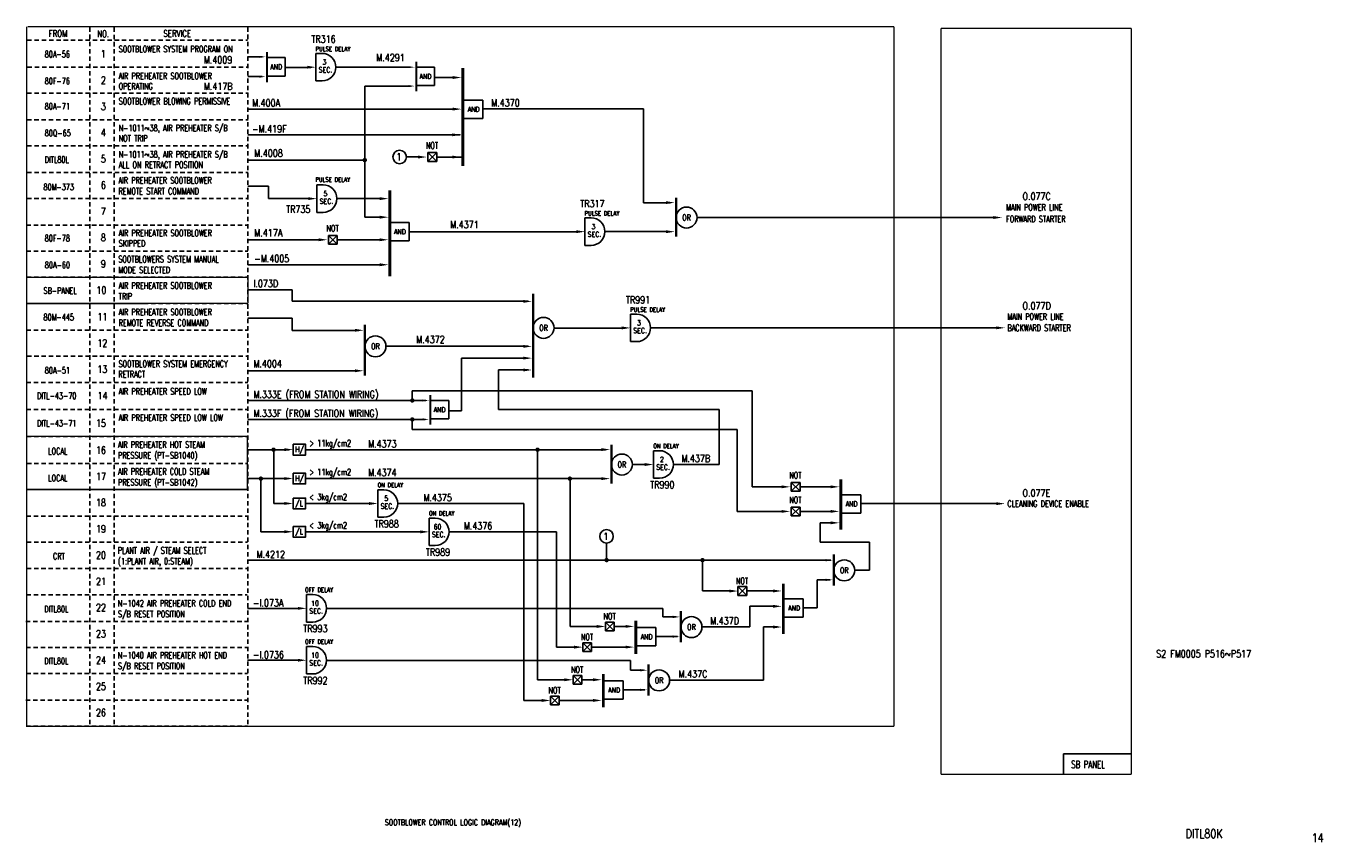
# Model space of a CAD drawing. Extents: x 16 to 460, y -301 to -21.
import ezdxf
from ezdxf.enums import TextEntityAlignment as Align

# ---------------------------------------------------------------- set-up
doc = ezdxf.new("R2010")
doc.units = 0
doc.header["$MEASUREMENT"] = 0
doc.linetypes.add('CENTER', pattern=[20, 8.8, -1, 0.4, -1, 8.8])
doc.linetypes.add('HIDDEN', pattern=[4, 1.5, -1, 1.5])
for name, color, linetype in [('CEN', 1, 'CENTER'), ('CON', 4, 'CONTINUOUS'), ('DCS', 7, 'CONTINUOUS'), ('HID', 2, 'HIDDEN')]:
    doc.layers.add(name, color=color, linetype=linetype)
doc.styles.add('ROMANS', font='romans', dxfattribs={"width": 0.8})

# ---------------------------------------------------------------- blocks, each defined once
blk = doc.blocks.new('LEADER')
at = {"layer": 'CON'}
blk.add_solid([(0.85, -0.57), (0.85, -1.57), (3.85, -1.07)], dxfattribs=at)

msp = doc.modelspace()

# ---------------------------------------------------------------- linework, layer by layer
at = {"layer": 'CEN', "const_width": 0.5}
for points in [[(15.82, -21.4), (15.82, -261.35)], [(313.34, -21.36), (16.14, -21.36)], [(313.34, -21.36), (313.34, -261.35)], [(394.71, -21.93), (329.46, -21.93)], [(329.46, -21.93), (329.46, -277.83)], [(394.73, -277.83), (394.73, -21.93)], [(16.35, -107.36), (91.71, -107.35)], [(91.71, -116.3), (91.71, -107.35)], [(16.35, -116.32), (91.71, -116.3)], [(91.51, -161.93), (15.82, -161.93)], [(91.51, -180.13), (91.51, -161.93)], [(91.59, -180.13), (15.89, -180.13)], [(313.34, -261.35), (15.82, -261.35)], [(329.46, -277.83), (394.72, -277.83)]]:
    msp.add_lwpolyline(points, dxfattribs=at)
at = {"layer": 'CON'}
for p, q in [((115.03, -30.53), (117.13, -30.53)), ((115.03, -30.53), (115.03, -39.98)), ((96.63, -31.69), (91.68, -31.69)), ((104.52, -32), (98.17, -32)), ((104.52, -32), (104.52, -38.3)), ((104.53, -35.34), (113.3, -35.34)), ((147.5, -35.24), (121.86, -35.24)), ((155.73, -35.27), (149.39, -35.27)), ((155.73, -35.27), (155.73, -41.57)), ((96.54, -38.5), (91.68, -38.5)), ((104.52, -38.3), (98.17, -38.3)), ((115.03, -39.98), (117.13, -39.98)), ((163.33, -38.81), (155.73, -38.81)), ((147.45, -41.75), (131.77, -41.75)), ((131.77, -67.15), (131.77, -41.75)), ((155.73, -41.57), (149.39, -41.57)), ((172.27, -46.57), (165.93, -46.57)), ((172.27, -46.57), (172.27, -52.87)), ((163.49, -49.64), (91.68, -49.64)), ((172.27, -52.87), (165.93, -52.87)), ((227.35, -49.52), (172.26, -49.52)), ((227.35, -49.52), (227.35, -81.77)), ((164.51, -58.5), (91.68, -58.5)), ((151.26, -66.07), (146.05, -66.07)), ((153.45, -64.57), (156.45, -67.57)), ((156.45, -64.57), (153.45, -67.57)), ((153.45, -67.57), (153.45, -64.57)), ((153.45, -64.57), (156.45, -64.57)), ((156.45, -64.57), (156.45, -67.57)), ((165.2, -66.09), (156.45, -66.09)), ((131.77, -67.15), (91.68, -67.15)), ((131.77, -67.15), (131.77, -86.71)), ((156.45, -67.57), (153.45, -67.57)), ((98.81, -76.1), (91.68, -76.1)), ((98.81, -76.1), (98.81, -80.36)), ((115.36, -75.63), (117.46, -75.63)), ((115.36, -75.63), (115.36, -85.08)), ((98.81, -80.36), (113.36, -80.36)), ((137.2, -80.36), (122.23, -80.36)), ((227.35, -81.77), (236.51, -81.77)), ((115.36, -85.08), (117.46, -85.08)), ((137.2, -86.71), (131.77, -86.71)), ((146.97, -88.57), (140.63, -88.57)), ((146.97, -88.57), (146.97, -94.87)), ((207.29, -86.96), (209.39, -86.96)), ((207.29, -86.96), (207.29, -96.41)), ((245.75, -86.84), (348.78, -86.84)), ((119.33, -92.95), (122.33, -95.95)), ((122.33, -92.95), (119.33, -95.95)), ((119.33, -95.95), (119.33, -92.95)), ((119.33, -92.95), (122.33, -92.95)), ((122.33, -92.95), (122.33, -95.95)), ((146.97, -91.77), (195.4, -91.77)), ((195.4, -91.77), (205.56, -91.77)), ((236.13, -91.68), (214.12, -91.68)), ((117.15, -94.44), (91.75, -94.44)), ((122.33, -95.95), (119.33, -95.95)), ((138.22, -94.47), (122.32, -94.47)), ((146.97, -94.87), (140.63, -94.87)), ((207.29, -96.41), (209.39, -96.41)), ((138.08, -103.04), (91.68, -103.04)), ((106.83, -111.69), (91.69, -111.69)), ((106.83, -111.69), (106.83, -115.57)), ((106.83, -115.57), (187.83, -115.57)), ((222.94, -119.96), (225.04, -119.96)), ((222.94, -119.96), (222.94, -129.41)), ((106.83, -121.34), (91.69, -121.34)), ((106.83, -121.34), (106.83, -125.56)), ((106.83, -125.56), (129.79, -125.56)), ((196.72, -124.78), (221.14, -124.78)), ((229.77, -124.68), (349.83, -124.68)), ((139.06, -131.02), (187.83, -131.02)), ((222.94, -129.41), (225.04, -129.41)), ((164.95, -135.03), (187.83, -135.03)), ((164.95, -153.17), (164.95, -135.03)), ((129.41, -139.41), (91.68, -139.41)), ((177.59, -139.11), (187.83, -139.11)), ((177.59, -139.11), (177.59, -152.64)), ((148.07, -149.6), (148.07, -146.25)), ((148.07, -146.25), (264.68, -146.25)), ((264.68, -146.25), (264.68, -179.19)), ((152.7, -149.6), (91.68, -149.6)), ((160.58, -149.63), (154.23, -149.63)), ((160.58, -149.63), (160.58, -155.93)), ((164.95, -153.17), (160.57, -153.17)), ((177.59, -152.64), (253.32, -152.64)), ((253.32, -152.64), (253.32, -171.59)), ((145.58, -156.1), (91.68, -156.1)), ((152.46, -156.1), (145.58, -156.1)), ((148.07, -159.52), (148.07, -156.1)), ((148.07, -159.52), (259.48, -159.52)), ((160.58, -155.93), (154.23, -155.93)), ((259.48, -159.52), (259.48, -187.63)), ((105.71, -166.48), (91.51, -166.48)), ((100.53, -166.48), (100.53, -184.94)), ((208.6, -166.49), (111.47, -166.49)), ((191.06, -166.49), (191.06, -245.38)), ((208.6, -166.49), (214.33, -166.49)), ((230.81, -166.82), (230.81, -176.27)), ((230.81, -166.82), (232.91, -166.82)), ((223.57, -171.56), (228.87, -171.56)), ((253.32, -171.59), (237.63, -171.59)), ((105.82, -176.4), (91.51, -176.4)), ((96.17, -176.4), (96.17, -194.66)), ((209.27, -176.4), (111.47, -176.4)), ((202.18, -176.4), (202.18, -227.09)), ((213.95, -176.4), (209.27, -176.4)), ((230.81, -176.27), (232.91, -176.27)), ((278.09, -177.7), (281.09, -180.7)), ((281.09, -177.7), (278.09, -180.7)), ((278.09, -180.7), (278.09, -177.7)), ((278.09, -177.7), (281.09, -177.7)), ((281.09, -177.7), (281.09, -180.7)), ((136.24, -180.21), (136.24, -189.66)), ((136.24, -180.21), (138.34, -180.21)), ((275.9, -179.19), (264.68, -179.19)), ((281.09, -180.7), (278.09, -180.7)), ((292.83, -179.21), (281.09, -179.21)), ((301.9, -181.91), (295.55, -181.91)), ((301.9, -181.91), (301.9, -188.21)), ((105.79, -184.94), (100.53, -184.94)), ((134.84, -184.95), (111.46, -184.95)), ((186.39, -184.98), (143.07, -184.98)), ((186.39, -184.98), (186.39, -252.48)), ((278.09, -186.14), (281.09, -189.14)), ((281.09, -186.14), (278.09, -189.14)), ((278.09, -189.14), (278.09, -186.14)), ((278.09, -186.14), (281.09, -186.14)), ((281.09, -186.14), (281.09, -189.14)), ((301.9, -184.98), (306.66, -184.98)), ((306.66, -184.98), (349.41, -184.98)), ((136.24, -189.66), (138.34, -189.66)), ((153.86, -189.92), (153.86, -199.37)), ((153.86, -189.92), (155.96, -189.92)), ((275.9, -187.63), (259.48, -187.63)), ((281.09, -189.14), (278.09, -189.14)), ((292.83, -187.65), (281.09, -187.65)), ((301.9, -188.21), (295.55, -188.21)), ((105.36, -194.66), (96.17, -194.66)), ((152.47, -194.66), (111.46, -194.66)), ((197.51, -194.69), (160.68, -194.69)), ((197.51, -194.69), (197.51, -234.18)), ((288.01, -191.56), (288.01, -198.25)), ((293.03, -191.56), (288.01, -191.56)), ((153.86, -199.37), (155.96, -199.37)), ((214.72, -204.35), (214.72, -198.52)), ((288.01, -198.25), (304.91, -198.25)), ((304.91, -198.25), (304.91, -207.8)), ((91.68, -204.35), (257.59, -204.35)), ((291.63, -204.35), (214.09, -204.35)), ((247.64, -204.35), (247.64, -214.95)), ((299.84, -207.8), (304.91, -207.8)), ((286.95, -211.13), (291.4, -211.13)), ((286.95, -211.13), (286.95, -220.71)), ((111.82, -216.17), (111.82, -225.62)), ((111.82, -216.17), (113.92, -216.17)), ((247.64, -214.95), (258.09, -214.95)), ((259.78, -213.45), (262.78, -216.45)), ((262.78, -213.45), (259.78, -216.45)), ((259.78, -213.45), (262.78, -213.45)), ((259.78, -216.45), (259.78, -213.45)), ((262.78, -216.45), (259.78, -216.45)), ((262.78, -213.45), (262.78, -216.45)), ((273.13, -214.95), (262.78, -214.95)), ((282.19, -217.64), (275.85, -217.64)), ((282.19, -217.64), (282.19, -223.94)), ((91.51, -220.91), (109.88, -220.91)), ((234.06, -220.94), (118.64, -220.94)), ((234.06, -220.94), (234.06, -223.8)), ((273.13, -220.21), (263.87, -220.21)), ((263.87, -220.21), (263.87, -227.25)), ((282.19, -220.71), (286.95, -220.71)), ((111.82, -225.62), (113.92, -225.62)), ((214.33, -225.6), (217.33, -228.6)), ((217.33, -225.6), (214.33, -228.6)), ((214.33, -225.6), (217.33, -225.6)), ((214.33, -228.6), (214.33, -225.6)), ((217.33, -225.6), (217.33, -228.6)), ((238.49, -223.8), (234.06, -223.8)), ((282.19, -223.94), (275.85, -223.94)), ((202.18, -227.09), (212.64, -227.09)), ((217.33, -228.6), (214.33, -228.6)), ((222.5, -227.09), (217.33, -227.09)), ((231.57, -227.51), (225.22, -227.51)), ((231.57, -227.51), (231.57, -233.81)), ((231.57, -230.58), (238.99, -230.58)), ((247.44, -227.25), (263.87, -227.25)), ((273.32, -227.3), (268.54, -227.3)), ((268.54, -227.3), (268.54, -245.54)), ((111.82, -233.97), (111.82, -243.42)), ((111.82, -233.97), (113.92, -233.97)), ((197.51, -234.18), (204.9, -234.18)), ((206.59, -232.69), (209.59, -235.69)), ((209.59, -232.69), (206.59, -235.69)), ((206.59, -232.69), (209.59, -232.69)), ((206.59, -235.69), (206.59, -232.69)), ((209.57, -234.18), (217.92, -234.18)), ((209.59, -232.69), (209.59, -235.69)), ((222.69, -234.18), (217.92, -234.18)), ((231.57, -233.81), (225.22, -233.81)), ((91.51, -238.71), (109.88, -238.71)), ((222.95, -238.74), (118.64, -238.74)), ((209.59, -235.69), (206.59, -235.69)), ((222.95, -238.74), (222.95, -242.09)), ((111.82, -243.42), (113.92, -243.42)), ((203.21, -243.89), (206.21, -246.89)), ((206.21, -243.89), (203.21, -246.89)), ((203.21, -243.89), (206.21, -243.89)), ((203.21, -246.89), (203.21, -243.89)), ((206.21, -243.89), (206.21, -246.89)), ((227.37, -242.09), (222.95, -242.09)), ((191.06, -245.38), (201.52, -245.38)), ((206.21, -246.89), (203.21, -246.89)), ((211.38, -245.38), (206.21, -245.38)), ((220.45, -245.8), (214.1, -245.8)), ((220.45, -245.8), (220.45, -252.1)), ((220.45, -248.87), (227.87, -248.87)), ((236.32, -245.54), (268.54, -245.54)), ((186.39, -252.48), (193.78, -252.48)), ((195.47, -250.98), (198.47, -253.98)), ((198.47, -250.98), (195.47, -253.98)), ((195.47, -250.98), (198.47, -250.98)), ((195.47, -253.98), (195.47, -250.98)), ((198.45, -252.48), (206.8, -252.48)), ((198.47, -250.98), (198.47, -253.98)), ((211.57, -252.48), (206.8, -252.48)), ((220.45, -252.1), (214.1, -252.1)), ((198.47, -253.98), (195.47, -253.98)), ((371.5, -270.82), (371.5, -277.78)), ((371.5, -270.82), (394.65, -270.82))]:
    msp.add_line(p, q, dxfattribs=at)
for points, const_width in [([(98.22, -30.06), (98.22, -40.49)], 0.7), ([(149.43, -33.37), (149.43, -43.55)], 0.7), ([(165.4, -35.49), (165.4, -69.18)], 1), ([(140.36, -77.49), (140.36, -106.99)], 1), ([(238.55, -80.04), (238.55, -93.41)], 0.8), ([(189.5, -112.91), (189.5, -141.72)], 0.8), ([(131.83, -123.56), (131.83, -141.09)], 0.8), ([(154.28, -147.73), (154.28, -157.91)], 0.7), ([(216.37, -164.76), (216.37, -178.14)], 0.8), ([(295.06, -176.68), (295.06, -193.94)], 1), ([(292.64, -202.4), (292.64, -213.15)], 0.8), ([(275.35, -212.42), (275.35, -229.67)], 1), ([(240.24, -221.85), (240.24, -232.6)], 0.8), ([(224.72, -225.17), (224.72, -236.56)], 1), ([(229.12, -240.14), (229.12, -250.89)], 0.8), ([(213.61, -243.46), (213.61, -254.85)], 1)]:
    msp.add_lwpolyline(points, dxfattribs=dict(at, const_width=const_width))
at = {"layer": 'CON', "const_width": 0.75}
for points in [[(131.4, -67.15, 1), (132.15, -67.15, 1)], [(147.7, -149.6, 1), (148.45, -149.6, 1)], [(147.7, -156.1, 1), (148.45, -156.1, 1)], [(100.12, -166.48, 1), (100.87, -166.48, 1)], [(190.67, -166.48, 1), (191.42, -166.48, 1)], [(95.76, -176.4, 1), (96.51, -176.4, 1)], [(201.77, -176.41, 1), (202.52, -176.41, 1)], [(214.35, -204.34, 1), (215.1, -204.34, 1)], [(247.24, -204.36, 1), (247.99, -204.36, 1)]]:
    msp.add_lwpolyline(points, format="xyb", close=True, dxfattribs=at)
at = {"layer": 'CON'}
for points in [[(107.2, -164.62), (111.47, -164.62), (111.47, -168.3), (107.2, -168.3)], [(107.2, -174.54), (111.47, -174.54), (111.47, -178.21), (107.2, -178.21)], [(107.2, -183.08), (111.47, -183.08), (111.47, -186.76), (107.2, -186.76)], [(107.2, -192.8), (111.47, -192.8), (111.47, -196.47), (107.2, -196.47)]]:
    msp.add_lwpolyline(points, close=True, dxfattribs=at)
for centre, radius in [((143.73, -66.07), 2.32), ((242.15, -86.85), 3.6), ((193.1, -124.69), 3.6), ((135.43, -131.03), 3.6), ((219.97, -171.57), 3.6), ((214.71, -196.21), 2.32), ((296.24, -207.87), 3.6), ((243.84, -227.32), 3.6), ((232.72, -245.61), 3.6)]:
    msp.add_circle(centre, radius, dxfattribs=at)
for centre in [(117.13, -35.25), (117.46, -80.35), (209.39, -91.68), (225.04, -124.69), (232.91, -171.54), (138.34, -184.94), (155.96, -194.65), (113.92, -220.89), (113.92, -238.7)]:
    msp.add_arc(centre, 4.72, 270, 90, dxfattribs=at)
for points in [[(112.03, -34.77), (112.03, -35.77), (115.03, -35.27)], [(112.36, -79.86), (112.36, -80.86), (115.36, -80.36)], [(347.43, -86.34), (347.43, -87.34), (350.43, -86.84)], [(204.29, -91.19), (204.29, -92.19), (207.29, -91.69)], [(219.94, -124.2), (219.94, -125.2), (222.94, -124.7)], [(348.41, -124.18), (348.41, -125.18), (351.41, -124.68)], [(227.81, -171.06), (227.81, -172.06), (230.81, -171.56)], [(133.24, -184.45), (133.24, -185.45), (136.24, -184.95)], [(348.41, -184.49), (348.41, -185.49), (351.41, -184.99)], [(150.86, -194.16), (150.86, -195.16), (153.86, -194.66)], [(108.82, -220.41), (108.82, -221.41), (111.82, -220.91)], [(108.82, -238.21), (108.82, -239.21), (111.82, -238.71)]]:
    msp.add_solid(points, dxfattribs=at)
at = {"layer": 'CON', "lineweight": 13}
for points in [[(104.2, -165.96), (104.2, -166.96), (107.2, -166.46)], [(104.2, -175.88), (104.2, -176.88), (107.2, -176.38)], [(104.2, -184.42), (104.2, -185.42), (107.2, -184.92)], [(104.2, -194.13), (104.2, -195.13), (107.2, -194.63)]]:
    msp.add_solid(points, dxfattribs=at)
at = {"layer": 'HID'}
for p, q in [((37.5, -21.61), (37.5, -261.35)), ((45.78, -21.62), (45.78, -261.35)), ((91.68, -21.61), (91.68, -261.35)), ((15.98, -26.01), (91.59, -26.01)), ((16.07, -35.27), (91.68, -35.27)), ((16, -44.22), (91.75, -44.22)), ((15.93, -53.35), (91.75, -53.35)), ((16, -62.3), (91.75, -62.3)), ((16, -71.37), (91.75, -71.37)), ((15.93, -80.32), (91.63, -80.32)), ((15.71, -89.45), (91.71, -89.45)), ((15.78, -98.4), (91.71, -98.4)), ((15.85, -107.35), (91.71, -107.35)), ((16, -116.3), (91.71, -116.3)), ((15.78, -125.43), (91.71, -125.43)), ((15.93, -134.39), (91.71, -134.39)), ((15.78, -143.4), (91.71, -143.4)), ((15.78, -152.66), (91.71, -152.66)), ((15.82, -161.92), (91.43, -161.92)), ((15.91, -171.18), (91.52, -171.18)), ((15.83, -180.13), (91.59, -180.13)), ((15.76, -189.26), (91.59, -189.26)), ((15.83, -198.22), (91.59, -198.22)), ((15.83, -207.28), (91.59, -207.28)), ((15.76, -216.23), (91.47, -216.23)), ((15.55, -225.36), (91.55, -225.36)), ((15.62, -234.32), (91.55, -234.32)), ((15.69, -243.27), (91.55, -243.27)), ((15.55, -252.4), (91.55, -252.4)), ((15.62, -261.35), (91.55, -261.35))]:
    msp.add_line(p, q, dxfattribs=at)

# ---------------------------------------------------------------- block references
at = {"layer": 'CON'}
for p, xscale, yscale, zscale in [((95.02, -30.98), 0.6999999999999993, 0.6999999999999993, 0.6999999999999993), ((95.02, -30.98), 0.6999999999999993, 0.6999999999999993, 0.6999999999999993), ((146.24, -34.51), 0.6999999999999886, 0.6999999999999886, 0.6999999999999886), ((146.24, -34.51), 0.6999999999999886, 0.6999999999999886, 0.6999999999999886), ((95.02, -37.78), 0.6999999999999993, 0.6999999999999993, 0.6999999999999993), ((95.02, -37.78), 0.6999999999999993, 0.6999999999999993, 0.6999999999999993), ((146.24, -40.99), 0.6999999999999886, 0.6999999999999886, 0.6999999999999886), ((151.09, -148.86), 0.6999999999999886, 0.6999999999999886, 0.6999999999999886), ((151.09, -148.86), 0.6999999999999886, 0.6999999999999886, 0.6999999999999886), ((151.09, -155.34), 0.6999999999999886, 0.6999999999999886, 0.6999999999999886), ((289.16, -203.53), 0.8000000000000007, 0.8000000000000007, 0.8000000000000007), ((289.14, -210.27), 0.8000000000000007, 0.8000000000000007, 0.8000000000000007), ((236.75, -222.98), 0.8000000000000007, 0.8000000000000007, 0.8000000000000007), ((236.73, -229.72), 0.8000000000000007, 0.8000000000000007, 0.8000000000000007), ((225.63, -241.27), 0.8000000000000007, 0.8000000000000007, 0.8000000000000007), ((225.61, -248.01), 0.8000000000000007, 0.8000000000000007, 0.8000000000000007)]:
    msp.add_blockref('LEADER', p, dxfattribs=dict(at, xscale=xscale, yscale=yscale, zscale=zscale))
for p in [(161.11, -37.74), (161.11, -48.57), (160.91, -57.4), (149.24, -65.02), (160.91, -65.02), (136.07, -79.29), (234.25, -80.65), (136.07, -85.65), (234.28, -90.62), (115.13, -93.4), (136, -93.4), (136.07, -101.96), (185.28, -114.54), (127.53, -124.44), (185.28, -129.98), (185.28, -134), (127.56, -138.34), (185.28, -138.07), (212.07, -165.37), (212.1, -175.34), (273.88, -178.15), (290.7, -178.15), (290.7, -178.15), (273.88, -186.58), (290.7, -186.58), (290.7, -186.58), (290.7, -190.5), (255.92, -213.9), (270.99, -213.88), (270.99, -213.88), (270.99, -219.14), (270.99, -219.14), (210.46, -226.05), (220.36, -226.03), (220.36, -226.03), (270.99, -226.24), (202.73, -233.14), (220.36, -233.12), (199.35, -244.34), (209.24, -244.32), (209.24, -244.32), (191.61, -251.43), (209.24, -251.42)]:
    msp.add_blockref('LEADER', p, dxfattribs=at)

# ---------------------------------------------------------------- texts
at = {"layer": 'CON', "style": 'ROMANS', "width": 0.8}
for s, height, p in [('FROM', 2.2, (26.54, -23.71)), ('NO.', 2.2, (42.05, -23.83)), ('SERVICE', 2.2, (67.44, -23.7)), (' 1', 2.5, (41.43, -30.72)), ('PULSE DELAY', 1.5, (120.87, -29)), ('AND', 1.75, (101.37, -35.15)), ('SEC.', 1.75, (118.3, -36.18)), ('3', 1.75, (117.91, -33.52)), (' 2', 2.5, (41.43, -39.72)), ('AND', 1.75, (152.58, -38.42)), (' 3', 2.5, (41.43, -48.72)), ('AND', 1.75, (169.12, -49.72)), (' 4', 2.5, (41.43, -57.72)), (' 5', 2.5, (41.43, -66.72)), ('1', 2.5, (143.52, -66.05)), (' 6', 2.5, (41.43, -75.72)), ('PULSE DELAY', 1.5, (120.79, -73.81)), ('5', 1.75, (118.25, -78.62)), (' 7', 2.5, (41.43, -84.72)), ('SEC.', 1.75, (118.63, -81.28)), ('PULSE DELAY', 1.5, (213.13, -85.43)), ('3', 1.75, (210.18, -89.95)), ('OR', 2, (242.15, -86.85)), (' 8', 2.5, (41.43, -93.72)), ('AND', 1.75, (143.82, -91.72)), ('SEC.', 1.75, (210.57, -92.61)), (' 9', 2.5, (41.43, -102.72)), ('10', 2.5, (41.43, -111.72)), ('11', 2.5, (41.73, -120.89)), ('PULSE DELAY', 1.5, (228.79, -118.43)), ('OR', 2, (193.1, -124.69)), ('SEC.', 1.75, (226.22, -125.62)), ('3', 1.75, (225.83, -122.96)), ('12', 2.5, (41.73, -129.89)), ('OR', 2, (135.43, -131.03)), ('13', 2.5, (41.73, -138.89)), ('14', 2.5, (41.84, -147.94)), ('AND', 1.75, (157.43, -152.78)), ('15', 2.5, (41.27, -157.4)), ('ON DELAY', 1.5, (235.09, -165.2)), ('16', 2.5, (41.27, -166.64)), ('2', 1.75, (233.7, -169.81)), ('OR', 2, (219.97, -171.57)), ('SEC.', 1.75, (234.09, -172.47)), ('17', 2.5, (41.27, -175.64)), ('ON DELAY', 1.5, (140.52, -178.59)), ('5', 1.75, (139.13, -183.2)), ('18', 2.5, (41.27, -184.64)), ('SEC.', 1.75, (139.52, -185.86)), ('AND', 1.75, (298.75, -185.06)), ('ON DELAY', 1.5, (158.14, -188.31)), ('19', 2.5, (41.27, -193.64)), ('SEC.', 1.75, (157.13, -195.58)), ('60', 1.75, (156.74, -192.92)), ('1', 2.5, (214.5, -196.2)), ('20', 2.5, (41.27, -202.64)), ('OR', 2, (296.24, -207.87)), ('21', 2.5, (41.27, -211.64)), ('OFF DELAY', 1.5, (116.1, -214.55)), ('22', 2.5, (41.27, -220.64)), ('SEC.', 1.75, (115.1, -221.82)), ('10', 1.75, (114.71, -219.16)), ('AND', 1.75, (279.04, -220.79)), ('OR', 2, (243.84, -227.32)), ('23', 2.5, (41.27, -229.64)), ('AND', 1.75, (228.42, -230.66)), ('OFF DELAY', 1.5, (116.1, -232.36)), ('24', 2.5, (41.27, -238.64)), ('SEC.', 1.75, (115.1, -239.63)), ('10', 1.75, (114.71, -236.97)), ('OR', 2, (232.72, -245.61)), ('25', 2.5, (41.27, -247.67)), ('AND', 1.75, (217.3, -248.95)), ('26', 2.5, (41.27, -256.67))]:
    msp.add_text(s, height=height, dxfattribs=at).set_placement(p, align=Align.MIDDLE)
at = {"layer": 'CON', "style": 'ROMANS', "width": 0.7}
for s, height, p in [('80A-56', 2.2, (22, -32.55)), ('SOOTBLOWER SYSTEM PROGRAM ON', 2.2, (47.37, -30.81)), ('80F-76', 2.2, (22, -41.77)), ('AIR PREHEATER SOOTBLOWER', 2.2, (47.37, -40.02)), ('OPERATING', 2.2, (47.37, -43.57)), ('80A-71', 2.2, (22, -50.43)), ('SOOTBLOWER BLOWING PERMISSIVE', 2.2, (47.37, -48.68)), ('80Q-65', 2.2, (22, -59.62)), ('N-1011~38, AIR PREHEATER S/B', 2.2, (47.37, -57.88)), ('NOT TRIP', 2.2, (47.37, -61.42)), ('NOT', 2.2, (152.75, -63.9)), ('DITL80L', 2.2, (22, -68.71)), ('N-1011~38, AIR PREHEATER S/B', 2.2, (47.37, -66.96)), ('ALL ON RETRACT POSITION', 2.2, (47.37, -70.51)), ('80M-373', 2.2, (21.57, -78.12)), ('AIR PREHEATER SOOTBLOWER', 2.2, (47.29, -75.86)), ('REMOTE START COMMAND', 2.2, (47.29, -79.56)), ('MAIN POWER LINE', 2.2, (351.78, -85.1)), ('FORWARD STARTER', 2.2, (351.78, -89.1)), ('80F-78', 2.2, (22, -95.69)), ('AIR PREHEATER SOOTBLOWER', 2.2, (47.37, -93.94)), ('NOT', 2.2, (118.63, -92.28)), ('SKIPPED', 2.2, (47.37, -97.49)), ('80A-60', 2.2, (22.02, -104.85)), ('SOOTBLOWERS SYSTEM MANUAL', 2.2, (47.24, -102.88)), ('MODE SELECTED', 2.2, (47.28, -106.57)), ('SB-PANEL', 2.2, (21.57, -113.67)), ('AIR PREHEATER SOOTBLOWER', 2.2, (47.34, -111.93)), ('TRIP', 2.2, (47.34, -115.62)), ('80M-445', 2.2, (21.57, -122.78)), ('AIR PREHEATER SOOTBLOWER', 2.2, (47.34, -121.03)), ('MAIN POWER LINE', 2.2, (352.21, -122.59)), ('REMOTE REVERSE COMMAND', 2.2, (47.34, -124.72)), ('BACKWARD STARTER', 2.2, (352.2, -126.45)), ('SOOTBLOWER SYSTEM EMERGENCY', 2.2, (47.32, -138.8)), ('80A-51', 2.2, (22.01, -141.04)), ('RETRACT', 2.2, (47.24, -142.34)), ('AIR PREHEATER SPEED LOW', 2.2, (47.32, -148.26)), ('DITL-43-70', 2.2, (19.35, -149.76)), ('AIR PREHEATER SPEED LOW LOW', 2.2, (47.32, -157.24)), ('DITL-43-71', 2.2, (19.35, -159.16)), ('AIR PREHEATER HOT STEAM', 2.2, (47.12, -166.5)), ('LOCAL', 2.2, (23.17, -168.75)), ('PRESSURE (PT-SB1040)', 2.2, (47.12, -170.19)), ('AIR PREHEATER COLD STEAM', 2.2, (47.12, -175.72)), ('LOCAL', 2.2, (23.17, -177.98)), ('PRESSURE (PT-SB1042)', 2.2, (47.12, -179.41)), ('NOT', 2.2, (277.38, -177.02)), ('NOT', 2.2, (277.38, -185.46)), ('CLEANING DEVICE ENABLE', 2.2, (352.2, -186.76)), ('PLANT AIR / STEAM SELECT', 2.2, (47.07, -202.81)), ('CRT', 2.2, (24.81, -204.78)), ('(1:PLANT AIR, 0:STEAM)', 2.2, (47.12, -206.5)), ('NOT', 2.2, (259.11, -213.24)), ('DITL80L', 2.2, (21.85, -222.91)), ('S/B RESET POSITION', 2.2, (47.12, -224.63)), ('N-1042 AIR PREHEATER COLD END', 2.2, (47.07, -220.94)), ('NOT', 2.2, (213.66, -225.38)), ('NOT', 2.2, (205.92, -232.48)), ('DITL80L', 2.2, (21.85, -240.71)), ('S/B RESET POSITION', 2.2, (47.12, -242.43)), ('N-1040 AIR PREHEATER HOT END', 2.2, (47.07, -238.74)), ('NOT', 2.2, (202.54, -243.68)), ('NOT', 2.2, (194.8, -250.77)), ('SB PANEL', 2.5, (374.09, -276.46))]:
    msp.add_text(s, height=height, dxfattribs=at).set_placement(p, align=Align.BOTTOM_LEFT)
at = {"layer": 'CON', "lineweight": 9, "style": 'ROMANS', "width": 0.7}
for s, p in [('> 11kg/cm2', (112.73, -165.34)), ('> 11kg/cm2', (112.73, -175.26)), ('< 3kg/cm2', (112.73, -183.81)), ('< 3kg/cm2', (112.73, -193.52))]:
    msp.add_text(s, height=2.2, dxfattribs=at).set_placement(p)
at = {"layer": 'CON', "linetype": 'ByBlock', "style": 'ROMANS', "width": 0.8}
for s, p in [('H/', (107.9, -167.34)), ('H/', (107.9, -177.25)), ('/L', (107.9, -185.8)), ('/L', (107.9, -195.51))]:
    msp.add_text(s, height=1.9, dxfattribs=at).set_placement(p)
at = {"layer": 'CON', "lineweight": 9, "style": 'ROMANS', "width": 0.8}
msp.add_text('SOOTBLOWER CONTROL LOGIC DIAGRAM(12)', height=2, dxfattribs=at).set_placement((138.65, -294.33), align=Align.MIDDLE_LEFT)
for s, p in [('DITL80K', (413.37, -300.59)), ('14', (456.61, -302.02))]:
    msp.add_text(s, height=3, dxfattribs=at).set_placement(p, align=Align.BOTTOM_LEFT)
at = {"layer": 'DCS', "style": 'ROMANS', "width": 0.8}
for s, p in [('TR316', (113.45, -27.65)), ('M.4291', (135.73, -33.98)), ('M.4009', (76.57, -34.73)), ('M.417B', (76.57, -43.83)), ('M.400A', (93.11, -49.54)), ('M.4370', (175.14, -49.47)), ('-M.419F', (93.13, -58.43)), ('M.4008', (93.87, -66.76)), ('O.077C', (357.41, -81.56)), ('TR735', (104.8, -86.01)), ('TR317', (205.71, -84.08)), ('M.4371', (161.08, -91.27)), ('M.417A', (93.87, -94.05)), ('-M.4005', (93.87, -102.91)), ('I.073D', (93.58, -111.5)), ('TR991', (221.37, -117.09)), ('O.077D', (357.41, -119.12)), ('M.4372', (149.41, -130.67)), ('M.4004', (93.58, -138.98)), ('M.333E (FROM STATION WIRING)', (93.58, -149.5)), ('M.333F (FROM STATION WIRING)', (93.58, -156)), ('M.4373', (132.89, -166.47)), ('M.437B', (240.38, -171.46)), ('M.4374', (132.89, -176.34)), ('TR990', (229.69, -180.5)), ('M.4375', (151.88, -184.93)), ('O.077E', (357.41, -183.33)), ('TR988', (135.13, -193.9)), ('M.4376', (165.75, -194.6)), ('M.4212', (94.66, -204.37)), ('TR989', (152.74, -203.61)), ('-I.073A', (93.42, -221.01)), ('TR993', (110.7, -229.85)), ('M.437D', (250.27, -227.21)), ('-I.0736', (93.42, -238.81)), ('TR992', (110.7, -247.66)), ('M.437C', (239.43, -245.42))]:
    msp.add_text(s, height=2.5, dxfattribs=at).set_placement(p, align=Align.BOTTOM_LEFT)
at = {"layer": 'DCS', "lineweight": 15, "style": 'ROMANS', "width": 0.8}
msp.add_text('S2 FM0005 P516~P517', height=2.5, dxfattribs=at).set_placement((403.25, -238.49), align=Align.BOTTOM_LEFT)

doc.saveas('drawing.dxf')
